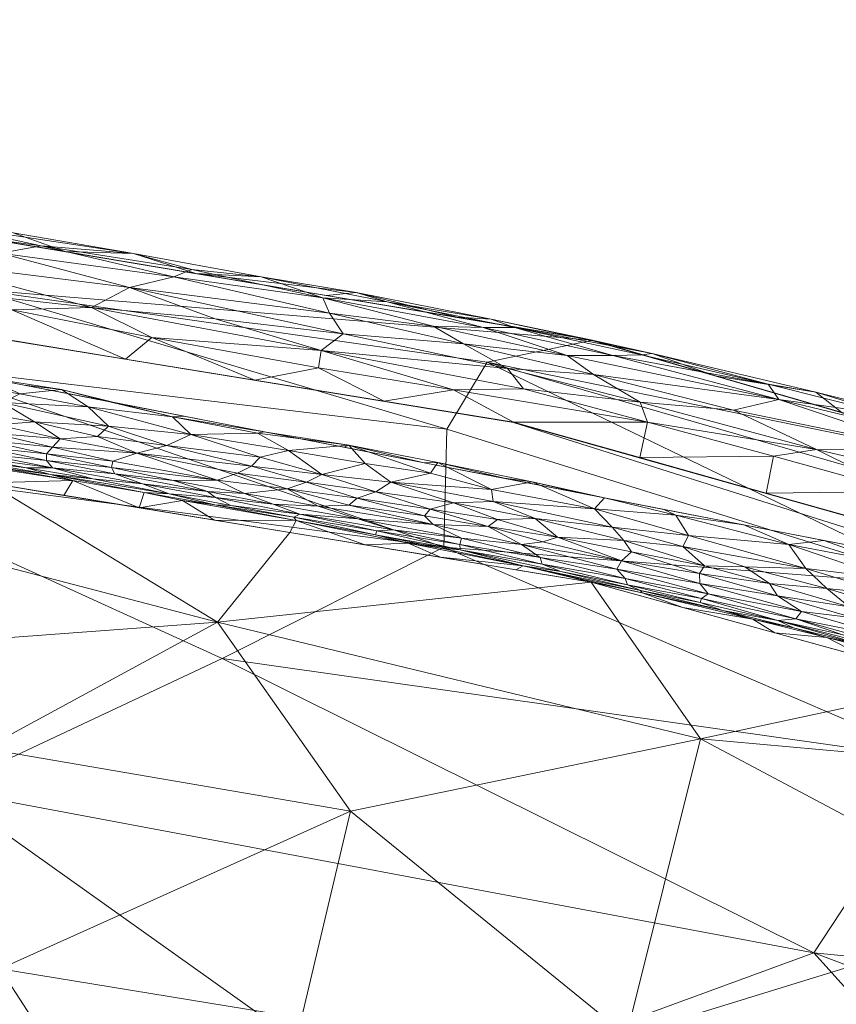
# Model space of a CAD drawing. Header units: millimetres. Extents: x -275 to 275, y 0 to 461.
# Tile 78 of 85: x 176 to 197, y 433 to 458. Entities that reach past the tile are written whole.
import ezdxf

# ---------------------------------------------------------------- set-up
doc = ezdxf.new("R2010")
doc.units = ezdxf.units.MM
doc.layers.add('A-GENM', color=13, linetype='Continuous')

# ---------------------------------------------------------------- blocks, each defined once
blk = doc.blocks.new('MODEL_CCAS1511-1000410R0 - MODEL_CCAS1511-1000410R0-465174-Preview')
at = {"layer": 'A-GENM', "lineweight": 9}
mesh = blk.add_polyface(dxfattribs=at)
corners = [(-272.167, 0), (-272.319, -150.975), (-272.479, -301.95), (-272.223, -329.002), (-270.726, -356.013), (-266.536, -382.739), (-256.83, -407.989), (-238.784, -428.131), (-214.858, -440.747), (-188.814, -448.06), (-162.114, -452.412), (-135.192, -455.069), (-108.188, -456.694), (-81.152, -457.659), (-54.105, -458.187), (-27.053, -458.42), (0, -458.452), (27.053, -458.42), (54.105, -458.187), (81.152, -457.659), (108.188, -456.694), (135.192, -455.069), (162.114, -452.412), (188.814, -448.059), (214.858, -440.746), (238.784, -428.131), (256.83, -407.989), (266.536, -382.739), (270.726, -356.013), (272.223, -329.002), (272.479, -301.95), (272.319, -150.975), (272.167, 0), (-271.479, -141.65), (-253.734, -118.36), (-222.049, -117.596), (-190.328, -117.596), (-158.607, -117.596), (-126.885, -117.596), (-95.164, -117.596), (-63.443, -117.596), (-31.721, -117.596), (0, -117.596), (15.006, -117.596), (30.013, -117.596), (45.019, -117.596), (60.026, -117.596), (75.032, -117.596), (90.039, -117.596), (105.045, -117.596), (120.051, -117.596), (135.058, -117.596), (150.064, -117.596), (165.071, -117.596), (180.077, -117.596), (195.083, -117.596), (210.09, -117.596), (225.096, -117.596), (240.103, -117.596), (255.062, -118.77), (267.363, -127.255), (271.479, -141.65), (271.5, -276.207), (270.746, -343.476), (267.133, -376.894), (262.881, -393.154), (255.834, -408.391), (245.398, -421.522), (232.048, -431.692), (216.932, -439.027), (200.945, -444.221), (167.942, -450.629), (134.487, -454.07), (67.276, -456.933), (0, -457.5), (-67.276, -456.933), (-134.485, -454.07), (-167.944, -450.629), (-200.946, -444.221), (-216.933, -439.027), (-232.048, -431.692), (-245.398, -421.522), (-255.835, -408.389), (-262.881, -393.152), (-267.133, -376.893), (-270.746, -343.476), (-271.5, -276.208), (0, -47.739), (12.205, -52.795), (17.261, -65), (12.205, -77.205), (0, -82.261), (-12.205, -77.205), (-17.261, -65), (-12.205, -52.795), (263.622, -390.318), (260.818, -397.614), (250.836, -414.68), (243.217, -423.183), (232.089, -431.661), (231.82, -431.802), (-231.823, -431.801), (-232.088, -431.662), (-243.217, -423.183), (-250.833, -414.683), (-260.819, -397.613), (-263.623, -390.318)]
mesh.append_faces([[corners[k] for k in face] for face in [(83, 105, 106), (98, 99, 25), (67, 97, 98), (80, 101, 102), (102, 103, 7), (68, 99, 100), (81, 103, 104), (65, 95, 96)]])
mesh.append_faces([[corners[k] for k in face] for face in [(8, 79, 101), (66, 26, 96), (69, 24, 100)]], dxfattribs={"vtx0": -1})
mesh.append_faces([[corners[k] for k in face] for face in [(0, 87, 32), (2, 86, 1), (4, 85, 3), (9, 78, 8), (14, 75, 13), (70, 24, 69)]], dxfattribs={"vtx0": -1, "vtx1": -1})
mesh.append_faces([[corners[k] for k in face] for face in [(94, 0, 38, 39)]], dxfattribs={"vtx0": -1, "vtx1": -1, "vtx3": -1})
mesh.append_faces([[corners[k] for k in face] for face in [(0, 35, 36), (33, 0, 1, 86), (92, 41, 42), (89, 48, 49, 88), (32, 58, 59), (62, 30, 31), (30, 62, 63), (90, 44, 45), (10, 76, 77), (75, 14, 15, 74), (28, 63, 64, 27), (23, 70, 71, 22), (70, 23, 24), (72, 21, 22, 71)]], dxfattribs={"vtx0": -1, "vtx2": -1})
mesh.append_faces([[corners[k] for k in face] for face in [(0, 36, 37, 38), (32, 52, 53, 54), (89, 46, 47, 48), (76, 10, 11, 12), (74, 15, 16, 17), (63, 28, 29, 30), (73, 18, 19, 20)]], dxfattribs={"vtx0": -1, "vtx3": -1})
mesh.append_faces([[corners[k] for k in face] for face in [(97, 26, 66)]], dxfattribs={"vtx1": -1})
mesh.append_faces([[corners[k] for k in face] for face in [(94, 87, 0), (87, 88, 32), (33, 34, 0), (34, 35, 0), (50, 51, 88, 49), (57, 58, 32, 56), (55, 56, 32, 54), (60, 61, 32), (59, 60, 32), (78, 79, 8)]], dxfattribs={"vtx1": -1, "vtx2": -1})
mesh.append_faces([[corners[k] for k in face] for face in [(51, 52, 32, 88)]], dxfattribs={"vtx1": -1, "vtx2": -1, "vtx3": -1})
mesh.append_faces([[corners[k] for k in face] for face in [(93, 94, 39, 40), (92, 93, 40, 41), (91, 92, 42, 43), (90, 91, 43, 44), (85, 86, 2, 3), (45, 46, 89, 90), (31, 32, 61, 62), (84, 85, 4, 5), (77, 78, 9, 10), (75, 76, 12, 13), (73, 74, 17, 18), (72, 73, 20, 21)]], dxfattribs={"vtx1": -1, "vtx3": -1})
mesh.append_faces([[corners[k] for k in face] for face in [(64, 95, 27), (5, 106, 84), (82, 105, 6), (6, 104, 82)]], dxfattribs={"vtx2": -1})
mesh = blk.add_polyface(dxfattribs=at)
corners = [(-219.282, -432.417, -11.773), (-216.616, -435.936, -2.482), (-211.393, -435.957, -11.101), (-214.45, -391.015, -55.986), (-200.292, -374.505, -70.786), (-216.741, -373.704, -63.562), (-221.796, -419.366, -29.72), (-219.858, -427.495, -20.553), (-213.746, -423.393, -29.989), (-181.179, -442.916, -14.117), (-193.635, -439.904, -14.841), (-190.814, -443.946, -2.495), (-227.819, -426.566, -14.649), (-227.84, -402.852, -40.688), (-225.715, -390.768, -49.945), (-200.297, -441.333, -2.493), (-203.588, -439.006, -9.941), (-209.781, -438.72, -2.491), (-204.248, -422.5, -35.521), (-200.517, -429.36, -29.031), (-192.359, -426.133, -35.845), (-226.738, -412.104, -33.753), (-217.383, -412.957, -38.682), (-209.275, -415.404, -40.409), (-202.894, -398.046, -56.482), (-201.932, -386.668, -63.853), (-194.309, -400.296, -57.816), (-202.819, -408.25, -49.078), (-211.008, -406.066, -47.469), (-191.125, -379.329, -71.591), (-217.219, -363.11, -67.401), (-226.186, -373.441, -58.102), (-191.727, -432.255, -28.581), (-184.61, -438.038, -22.424), (-202.048, -435.433, -19.142), (-212.23, -431.433, -19.777), (-183.851, -397.243, -62.737), (-193.1, -390.249, -64.762), (-188.038, -418.877, -44.476), (-194.262, -409.337, -51.044), (-181.008, -425.592, -39.47), (-189.688, -361.85, -80.28), (-223.452, -433.151, -2.473), (-177.786, -382.999, -73.117), (-180.742, -369.196, -79.746), (-207.92, -363.315, -72.192)]
mesh.append_faces([[corners[k] for k in face] for face in [(15, 16, 17), (11, 10, 15), (1, 0, 42)]], dxfattribs={"vtx0": -1, "vtx1": -1})
mesh.append_faces([[corners[k] for k in face] for face in [(0, 1, 2), (3, 4, 5), (6, 7, 8), (9, 10, 11), (12, 0, 7), (13, 3, 14), (18, 19, 20), (21, 6, 22), (23, 22, 8), (3, 24, 25), (6, 8, 22), (26, 24, 27), (3, 13, 28), (25, 29, 4), (5, 30, 31), (28, 27, 24), (5, 31, 14), (32, 10, 33), (34, 10, 32), (35, 8, 7), (26, 36, 37), (18, 38, 39), (27, 28, 23), (35, 34, 19), (19, 34, 32), (16, 10, 34), (20, 19, 32), (35, 19, 18), (40, 20, 32), (18, 20, 38), (29, 41, 4), (16, 2, 17), (10, 16, 15), (2, 34, 35), (34, 2, 16), (2, 35, 0), (7, 0, 35), (8, 35, 18), (6, 12, 7), (23, 8, 18), (39, 23, 18), (23, 28, 22), (23, 39, 27), (26, 27, 39), (36, 26, 39), (26, 37, 24), (25, 24, 37), (3, 28, 24), (29, 25, 37), (3, 25, 4), (43, 29, 37), (29, 44, 41), (28, 13, 22), (5, 14, 3), (4, 45, 5)]], dxfattribs={"vtx0": -1, "vtx1": -1, "vtx2": -1})
mesh.append_faces([[corners[k] for k in face] for face in [(1, 17, 2)]], dxfattribs={"vtx1": -1, "vtx2": -1})
mesh = blk.add_polyface(dxfattribs=at)
corners = [(-138.911, -443.186, -23.441), (-133.364, -436.807, -32.705), (-143.287, -438.716, -29.496), (-147.579, -445.923, -17.373), (-153.248, -442.084, -23.337), (-157.897, -446.876, -12.774), (-127.77, -449.592, -12.312), (-139.414, -448.559, -12.928), (-133.937, -451.343, -2.499), (-175.269, -446.504, -2.498), (-181.179, -442.916, -14.117), (-183.042, -445.225, -2.497), (-130.152, -441.805, -26.291), (-123.86, -434.736, -35.615), (-159.725, -449.062, -2.501), (-151.129, -449.822, -2.5), (-138.248, -430.521, -39.66), (-169.505, -445.965, -11.093), (-167.497, -447.783, -2.5), (-126.815, -424.745, -46.013), (-158.392, -432.904, -35.165), (-149.764, -434.953, -33.682), (-149.293, -424.963, -44.688), (-132.764, -420.96, -49.427), (-147.196, -448.974, -9.825), (-142.533, -450.583, -2.5), (-167.693, -441.917, -20.735), (-125.341, -452.103, -2.499), (-118.261, -438.062, -31.856), (-123.399, -444.046, -23.42), (-175.168, -439.657, -22.67), (-184.61, -438.038, -22.424), (-166.173, -431.303, -35.939), (-188.038, -418.877, -44.476), (-192.359, -426.133, -35.845), (-181.008, -425.592, -39.47), (-183.343, -432.695, -30.599), (-191.727, -432.255, -28.581), (-175.568, -433.967, -30.88), (-168.238, -422.186, -45.302), (-158.28, -424.479, -44.326), (-142.461, -426.279, -43.844), (-190.814, -443.946, -2.495), (-193.635, -439.904, -14.841)]
mesh.append_faces([[corners[k] for k in face] for face in [(9, 10, 11), (18, 17, 9), (25, 24, 15)]], dxfattribs={"vtx0": -1, "vtx1": -1})
mesh.append_faces([[corners[k] for k in face] for face in [(0, 1, 2), (3, 4, 5), (6, 7, 8), (1, 12, 13), (0, 3, 7), (3, 2, 4), (16, 2, 1), (5, 17, 18), (19, 1, 13), (20, 21, 22), (19, 16, 1), (16, 19, 23), (2, 16, 21), (4, 2, 21), (0, 2, 3), (20, 4, 21), (24, 25, 7), (4, 26, 5), (17, 10, 9), (24, 7, 3), (17, 5, 26), (12, 1, 0), (7, 6, 12), (7, 12, 0), (28, 13, 12), (28, 12, 29), (6, 29, 12), (15, 24, 5), (17, 26, 10), (30, 10, 26), (31, 10, 30), (32, 26, 20), (33, 34, 35), (31, 36, 37), (38, 32, 39), (38, 39, 35), (20, 22, 40), (41, 21, 16), (32, 20, 40), (4, 20, 26), (39, 32, 40), (32, 38, 30), (21, 41, 22), (23, 41, 16), (5, 24, 3), (32, 30, 26), (31, 30, 38), (31, 38, 36), (10, 31, 43), (38, 35, 36), (35, 37, 36)]], dxfattribs={"vtx0": -1, "vtx1": -1, "vtx2": -1})
mesh.append_faces([[corners[k] for k in face] for face in [(7, 25, 8), (10, 42, 11)]], dxfattribs={"vtx0": -1, "vtx2": -1})
mesh.append_faces([[corners[k] for k in face] for face in [(14, 15, 5), (8, 27, 6), (18, 14, 5)]], dxfattribs={"vtx1": -1, "vtx2": -1})
mesh = blk.add_polyface(dxfattribs=at)
corners = [(-147.802, -455.19, -21.41), (-144.549, -451.735, -41.921), (-119.493, -456.049, -32.087), (-173.132, -429.955, -84.886), (-174.103, -438.597, -66.403), (-185.655, -430.383, -77.219), (-136.651, -457.466, -2.515), (-163.87, -454.713, -2.567), (-174.964, -451.491, -20.383), (-132.714, -446.099, -64.29), (-149.102, -443.868, -64.853), (-136.008, -441.219, -75.363), (-144.397, -435.22, -85.665), (-187.091, -447.894, -26.732), (-200.119, -443.831, -29.131), (-187.018, -444.849, -39.551), (-188.135, -449.621, -14.801), (-203.973, -446.382, -2.706), (-209.02, -443.601, -16.077), (-199.829, -439.346, -45.099), (-213.586, -432.706, -48.096), (-196.558, -434.38, -60.994), (-212.882, -438.079, -33.357), (-190.85, -450.187, -2.651), (-173.5, -449.509, -32.777), (-158.977, -433.36, -84.466), (-140.018, -429.887, -96.716), (-143.899, -448.365, -54.096), (-170.128, -447.068, -44.964), (-126.148, -451.649, -49.209), (-181.301, -441.977, -53.223), (-155.681, -425.946, -98.941), (-121.634, -457.944, -16.193), (-203.924, -426.214, -71.873), (-178.919, -423.172, -93.891), (-209.141, -429.638, -60.127), (-128.675, -436.072, -87.888), (-217.096, -442.576, -2.762), (-219.413, -424.825, -58.914)]
mesh.append_faces([[corners[k] for k in face] for face in [(0, 1, 2), (3, 4, 5), (7, 8, 0), (9, 10, 11), (12, 11, 10), (13, 14, 15), (16, 17, 18), (19, 15, 14), (19, 20, 21), (14, 18, 22), (8, 24, 0), (25, 26, 12), (13, 8, 16), (24, 1, 0), (27, 28, 10), (27, 29, 1), (30, 28, 15), (26, 25, 31), (0, 32, 6), (4, 25, 10), (28, 4, 10), (33, 5, 21), (3, 5, 34), (21, 5, 4), (21, 20, 35), (31, 25, 3), (26, 36, 12), (11, 12, 36), (10, 25, 12), (27, 10, 9), (28, 27, 1), (13, 16, 14), (19, 14, 22), (4, 28, 30), (19, 22, 20), (19, 21, 30), (13, 24, 8), (19, 30, 15), (21, 4, 30), (24, 15, 28), (16, 18, 14), (15, 24, 13), (1, 24, 28), (8, 23, 16), (38, 33, 35), (21, 35, 33), (31, 3, 34), (4, 3, 25)]], dxfattribs={"vtx0": -1, "vtx1": -1, "vtx2": -1})
mesh.append_faces([[corners[k] for k in face] for face in [(8, 7, 23), (18, 17, 37), (16, 23, 17)]], dxfattribs={"vtx0": -1, "vtx2": -1})
mesh.append_faces([[corners[k] for k in face] for face in [(6, 7, 0)]], dxfattribs={"vtx1": -1, "vtx2": -1})
mesh = blk.add_polyface(dxfattribs=at)
corners = [(-199.555, -442.756, -0.367), (-198.925, -443.183, -0.225), (-197.475, -443.309, -0.359), (-193.835, -443.644, -0.911), (-196.096, -443.002, -1.078), (-196.241, -443.184, -0.744), (-196.898, -443.781, -0.19), (-194.782, -444.337, -0.175), (-196.356, -444.293, -0.071), (-198.487, -444.036, -0.02), (-195.918, -444.915, 0.003), (-196.893, -442.518, -2.161), (-196.038, -442.767, -1.87), (-194.986, -442.99, -2.159), (-199.043, -442.172, -1.244), (-198.607, -442.499, -0.857), (-199.463, -441.857, -2.09), (-197.852, -442.318, -1.815), (-199.862, -441.807, -1.717), (-198.555, -442.203, -1.522), (-193.664, -443.519, -1.223), (-195.636, -442.957, -1.469), (-197.286, -442.592, -1.331), (-195.627, -443.596, -0.483), (-197.59, -443.028, -0.552), (-199.912, -442.421, -0.552), (-193.625, -443.911, -0.634), (-195.414, -443.907, -0.306), (-193.739, -444.366, -0.273), (-193.609, -444.169, -0.413), (-198.645, -443.602, -0.099), (-198.507, -444.427, 0.01), (-200.536, -443.813, 0.008), (-193.328, -445.148, -0.044), (-196.821, -445.022), (-194.218, -443.21, -1.861), (-194.758, -445.422), (-193.184, -444.861, -0.122), (-198.883, -444.621), (-200.029, -442.047, -0.972), (-197.926, -441.986, -2.494), (-195.556, -442.639, -2.494)]
mesh.append_faces([[corners[k] for k in face] for face in [(36, 10, 34), (34, 31, 38), (40, 11, 41)]], dxfattribs={"vtx0": -1, "vtx1": -1})
mesh.append_faces([[corners[k] for k in face] for face in [(0, 1, 2), (3, 4, 5), (6, 2, 1), (7, 6, 8), (9, 10, 8), (11, 12, 13), (14, 15, 4), (15, 5, 4), (11, 16, 17), (18, 17, 16), (17, 18, 19), (20, 21, 4), (22, 21, 19), (2, 23, 24), (24, 15, 25), (26, 5, 23), (27, 7, 28), (27, 29, 23), (7, 27, 6), (2, 27, 23), (27, 2, 6), (24, 23, 5), (2, 24, 0), (1, 30, 6), (6, 30, 8), (31, 9, 32), (33, 8, 10), (8, 30, 9), (15, 24, 5), (0, 24, 25), (34, 10, 31), (12, 21, 35), (21, 17, 19), (8, 37, 7), (10, 9, 31), (15, 14, 39), (19, 14, 22), (14, 4, 22), (4, 21, 22), (16, 11, 40), (12, 11, 17), (21, 12, 17), (12, 35, 13), (11, 13, 41)]], dxfattribs={"vtx0": -1, "vtx1": -1, "vtx2": -1})
mesh = blk.add_polyface(dxfattribs=at)
corners = [(-190.814, -443.946, -2.495), (-192.13, -443.667, -2.091), (-189.068, -444.366, -1.89), (-193.739, -444.366, -0.273), (-193.609, -444.169, -0.413), (-195.414, -443.907, -0.306), (-193.185, -443.292, -2.495), (-194.986, -442.99, -2.159), (-191.691, -444.039, -1.081), (-193.664, -443.519, -1.223), (-193.835, -443.644, -0.911), (-189.023, -444.92, -0.652), (-191.478, -444.279, -0.777), (-191.6, -444.493, -0.52), (-193.006, -445.674, 0.006), (-191.161, -446.12, 0.007), (-190.902, -445.834, -0.022), (-191.665, -445.02, -0.19), (-193.184, -444.861, -0.122), (-191.359, -445.363, -0.097), (-193.328, -445.148, -0.044), (-193.625, -443.911, -0.634), (-195.627, -443.596, -0.483), (-191.757, -443.879, -1.436), (-189.556, -444.41, -1.305), (-193.634, -443.418, -1.536), (-195.636, -442.957, -1.469), (-192.087, -443.726, -1.744), (-196.241, -443.184, -0.744), (-191.862, -444.724, -0.313), (-189.954, -445.105, -0.337), (-196.356, -444.293, -0.071), (-195.918, -444.915, 0.003), (-194.758, -445.422), (-189.504, -444.582, -0.967), (-190.036, -444.216, -1.593), (-196.096, -443.002, -1.078), (-194.218, -443.21, -1.861), (-189.295, -446.534, 0.007), (-192.695, -445.823), (-190.633, -446.223), (-189.376, -445.584, -0.165), (-195.556, -442.639, -2.494), (-194.782, -444.337, -0.175)]
mesh.append_faces([[corners[k] for k in face] for face in [(0, 1, 2), (3, 4, 5), (6, 7, 1), (8, 9, 10), (11, 12, 13), (14, 15, 16), (17, 18, 19), (18, 20, 19), (21, 22, 4), (12, 21, 13), (23, 8, 24), (25, 26, 9), (2, 1, 27), (10, 21, 12), (8, 10, 12), (28, 21, 10), (13, 4, 29), (13, 29, 30), (16, 19, 20), (21, 4, 13), (18, 31, 20), (32, 33, 14), (34, 8, 12), (9, 8, 23), (35, 23, 24), (25, 9, 23), (36, 10, 9), (27, 25, 23), (26, 25, 37), (15, 38, 16), (14, 16, 20), (32, 14, 20), (3, 18, 17), (41, 17, 19), (17, 29, 3), (17, 30, 29), (7, 37, 1), (37, 25, 27), (27, 23, 35), (37, 27, 1), (3, 43, 18), (29, 4, 3), (27, 35, 2), (39, 15, 14)]], dxfattribs={"vtx0": -1, "vtx1": -1, "vtx2": -1})
mesh.append_faces([[corners[k] for k in face] for face in [(15, 39, 40), (7, 6, 42)]], dxfattribs={"vtx0": -1, "vtx2": -1})
mesh.append_faces([[corners[k] for k in face] for face in [(0, 6, 1), (33, 39, 14)]], dxfattribs={"vtx1": -1, "vtx2": -1})
mesh = blk.add_polyface(dxfattribs=at)
corners = [(-187.433, -444.918, -1.157), (-187.435, -444.782, -1.536), (-189.556, -444.41, -1.305), (-185.291, -445.267, -1.363), (-185.707, -445.291, -1.106), (-184.802, -445.578, -0.911), (-187.473, -445.08, -0.857), (-186.746, -445.428, -0.613), (-188.251, -446.338, -0.032), (-188.29, -446.026, -0.096), (-190.902, -445.834, -0.022), (-191.691, -444.039, -1.081), (-189.504, -444.582, -0.967), (-186.102, -444.954, -2.116), (-189.068, -444.366, -1.89), (-186.95, -444.818, -1.826), (-188.161, -445.383, -0.405), (-189.57, -444.982, -0.483), (-189.954, -445.105, -0.337), (-191.665, -445.02, -0.19), (-189.376, -445.584, -0.165), (-186.523, -445.652, -0.454), (-186.666, -445.829, -0.315), (-189.023, -444.92, -0.652), (-188.401, -445.563, -0.265), (-187.27, -445.987, -0.179), (-185.263, -446.272, -0.229), (-191.478, -444.279, -0.777), (-190.036, -444.216, -1.593), (-185.251, -445.169, -1.766), (-189.295, -446.534, 0.007), (-188.57, -446.624), (-186.865, -447.031, 0.007), (-191.359, -445.363, -0.097), (-190.633, -446.223), (-186.677, -446.755, -0.018), (-185.649, -446.527, -0.106), (-191.6, -444.493, -0.52), (-186.928, -444.585, -2.496), (-188.871, -444.265, -2.496), (-190.814, -443.946, -2.495), (-186.508, -447.024), (-191.161, -446.12, 0.007)]
mesh.append_faces([[corners[k] for k in face] for face in [(0, 1, 2), (3, 0, 4), (5, 6, 7), (8, 9, 10), (11, 12, 2), (13, 14, 15), (16, 17, 18), (19, 20, 18), (21, 16, 22), (23, 6, 12), (24, 25, 22), (22, 25, 26), (23, 12, 27), (12, 0, 2), (0, 3, 1), (28, 1, 14), (12, 6, 0), (7, 6, 23), (16, 7, 23), (29, 15, 1), (30, 31, 32), (30, 32, 8), (10, 30, 8), (9, 33, 10), (20, 24, 18), (7, 16, 21), (24, 22, 16), (20, 9, 25), (8, 35, 36), (36, 25, 9), (18, 24, 16), (25, 24, 20), (16, 23, 17), (23, 37, 17), (37, 18, 17), (33, 9, 20), (36, 9, 8), (14, 1, 15), (38, 14, 13), (1, 28, 2), (6, 4, 0), (8, 32, 35), (34, 30, 42)]], dxfattribs={"vtx0": -1, "vtx1": -1, "vtx2": -1})
mesh.append_faces([[corners[k] for k in face] for face in [(14, 38, 39), (32, 31, 41)]], dxfattribs={"vtx0": -1, "vtx2": -1})
mesh.append_faces([[corners[k] for k in face] for face in [(34, 31, 30), (39, 40, 14)]], dxfattribs={"vtx1": -1, "vtx2": -1})
mesh = blk.add_polyface(dxfattribs=at)
corners = [(-184.566, -447.48, 0.006), (-186.677, -446.755, -0.018), (-186.865, -447.031, 0.007), (-182.979, -446.349, -0.448), (-184.783, -446.114, -0.37), (-183.474, -446.52, -0.277), (-185.251, -445.169, -1.766), (-183.146, -445.617, -1.576), (-183.207, -445.533, -1.967), (-186.666, -445.829, -0.315), (-185.263, -446.272, -0.229), (-184.987, -447.001, -0.031), (-184.985, -444.905, -2.496), (-186.102, -444.954, -2.116), (-185.291, -445.267, -1.363), (-187.435, -444.782, -1.536), (-181.698, -446.753, -0.333), (-187.27, -445.987, -0.179), (-185.649, -446.527, -0.106), (-186.95, -444.818, -1.826), (-181.108, -445.941, -1.831), (-182.612, -445.953, -0.982), (-183.778, -445.906, -0.731), (-181.88, -446.235, -0.764), (-183.302, -445.701, -1.231), (-185.707, -445.291, -1.106), (-187.473, -445.08, -0.857), (-184.802, -445.578, -0.911), (-186.746, -445.428, -0.613), (-184.567, -445.932, -0.544), (-183.042, -445.225, -2.497), (-186.928, -444.585, -2.496), (-181.099, -445.544, -2.497), (-183.014, -447.34, -0.037), (-182.277, -447.171, -0.106), (-183.874, -446.723, -0.154), (-182.06, -446.934, -0.205), (-186.508, -447.024), (-184.445, -447.425), (-186.523, -445.652, -0.454), (-182.382, -447.825), (-182.215, -447.79, -0.002), (-181.522, -445.922, -1.56)]
mesh.append_faces([[corners[k] for k in face] for face in [(30, 8, 32), (40, 0, 38)]], dxfattribs={"vtx0": -1, "vtx1": -1})
mesh.append_faces([[corners[k] for k in face] for face in [(0, 1, 2), (3, 4, 5), (6, 7, 8), (4, 9, 10), (11, 1, 0), (8, 12, 13), (6, 14, 7), (6, 15, 14), (6, 8, 13), (16, 3, 5), (10, 17, 18), (19, 6, 13), (7, 20, 8), (21, 22, 23), (24, 7, 14), (25, 26, 27), (28, 29, 22), (25, 24, 14), (24, 27, 21), (22, 21, 27), (33, 34, 35), (36, 35, 34), (0, 2, 37), (23, 22, 3), (4, 3, 29), (4, 10, 5), (4, 29, 39), (11, 33, 35), (18, 11, 35), (36, 16, 5), (35, 5, 10), (5, 35, 36), (10, 18, 35), (0, 40, 41), (4, 39, 9), (29, 28, 39), (0, 33, 11), (33, 0, 41), (24, 25, 27), (28, 22, 27), (3, 22, 29), (42, 7, 24), (18, 1, 11)]], dxfattribs={"vtx0": -1, "vtx1": -1, "vtx2": -1})
mesh.append_faces([[corners[k] for k in face] for face in [(8, 30, 12)]], dxfattribs={"vtx0": -1, "vtx2": -1})
mesh.append_faces([[corners[k] for k in face] for face in [(12, 31, 13), (37, 38, 0)]], dxfattribs={"vtx1": -1, "vtx2": -1})
mesh = blk.add_polyface(dxfattribs=at)
corners = [(-189.075, -448.932, -0.167), (-192.078, -448.586, -0.304), (-188.663, -449.455, -0.382), (-201.211, -447.325, -1.205), (-195.662, -448.653, -1.091), (-199.584, -447.336, -0.698), (-201.178, -446.298, -0.274), (-198.812, -446.283, -0.055), (-202.186, -445.301, -0.039), (-196.614, -448.848, -2.161), (-200.642, -447.84, -2.264), (-197.291, -448.316, -2.678), (-198.603, -448.243, -1.697), (-191.381, -449.788, -1.347), (-192.114, -449.806, -1.774), (-188.843, -450.513, -1.793), (-195.328, -446.242), (-198.584, -445.329), (-194.487, -448.377, -0.52), (-195.522, -447.198, -0.077), (-192.072, -447.156), (-196.628, -447.363, -0.225), (-192.274, -448.074, -0.111), (-188.816, -448.069), (-187.527, -450.088, -0.684), (-190.882, -449.305, -0.613), (-190.199, -449.791, -0.963), (-195.382, -449.052, -1.757), (-192.39, -449.842, -2.249), (-188.236, -450.726, -2.224), (-194.009, -449.265, -2.664), (-188.029, -450.513, -1.382), (-190.727, -450.214, -2.65), (-187.265, -448.909, -0.053), (-200.572, -447.366, -2.692)]
mesh.append_faces([[corners[k] for k in face] for face in [(16, 19, 20)]], dxfattribs={"vtx0": -1, "vtx1": -1})
mesh.append_faces([[corners[k] for k in face] for face in [(0, 1, 2), (3, 4, 5), (6, 7, 8), (9, 10, 11), (10, 9, 12), (13, 14, 15), (4, 18, 5), (6, 21, 7), (24, 25, 26), (4, 26, 25), (21, 1, 22), (21, 5, 18), (12, 27, 4), (28, 29, 15), (28, 9, 30), (13, 31, 26), (4, 3, 12), (27, 12, 9), (29, 28, 32), (28, 14, 27), (0, 33, 22), (28, 15, 14), (26, 4, 13), (27, 13, 4), (7, 17, 8), (5, 21, 6), (1, 21, 18), (19, 21, 22), (28, 27, 9), (27, 14, 13), (19, 7, 21), (25, 1, 18), (1, 25, 2), (4, 25, 18), (1, 0, 22), (20, 19, 22), (16, 7, 19)]], dxfattribs={"vtx0": -1, "vtx1": -1, "vtx2": -1})
mesh.append_faces([[corners[k] for k in face] for face in [(7, 16, 17), (22, 23, 20), (9, 11, 30)]], dxfattribs={"vtx0": -1, "vtx2": -1})
mesh.append_faces([[corners[k] for k in face] for face in [(30, 32, 28), (34, 11, 10)]], dxfattribs={"vtx1": -1, "vtx2": -1})
mesh = blk.add_polyface(dxfattribs=at)
corners = [(-178.529, -446.735, -0.898), (-180.043, -446.569, -0.76), (-178.446, -446.898, -0.698), (-182.612, -445.953, -0.982), (-180.918, -446.284, -0.947), (-181.124, -446.127, -1.176), (-183.302, -445.701, -1.231), (-179.287, -446.256, -1.892), (-179.156, -445.864, -2.497), (-180.281, -446.053, -2.164), (-179.876, -447.471, -0.149), (-182.277, -447.171, -0.106), (-180.489, -447.754, -0.046), (-179.244, -446.484, -1.127), (-177.961, -446.614, -1.35), (-179.933, -446.221, -1.514), (-177.45, -446.57, -1.907), (-176.871, -446.723, -1.605), (-183.207, -445.533, -1.967), (-181.108, -445.941, -1.831), (-182.06, -446.934, -0.205), (-179.099, -447.273, -0.3), (-181.168, -446.579, -0.534), (-178.484, -447.066, -0.522), (-181.522, -445.922, -1.56), (-182.979, -446.349, -0.448), (-181.698, -446.753, -0.333), (-181.099, -445.544, -2.497), (-178.369, -447.967, -0.08), (-182.382, -447.825), (-180.019, -448.206, -0.001), (-182.215, -447.79, -0.002), (-180.32, -448.226), (-178.257, -448.626), (-181.88, -446.235, -0.764), (-177.84, -448.467, -0.01), (-178.081, -447.705, -0.178), (-183.014, -447.34, -0.037), (-177.156, -448.91, 0.008), (-183.146, -445.617, -1.576)]
mesh.append_faces([[corners[k] for k in face] for face in [(32, 30, 29)]], dxfattribs={"vtx0": -1, "vtx1": -1})
mesh.append_faces([[corners[k] for k in face] for face in [(0, 1, 2), (3, 4, 5), (5, 6, 3), (7, 8, 9), (10, 11, 12), (13, 14, 15), (8, 7, 16), (14, 17, 15), (9, 18, 19), (20, 10, 21), (22, 23, 2), (6, 5, 24), (24, 5, 15), (22, 25, 26), (4, 1, 0), (7, 15, 17), (18, 9, 27), (7, 9, 19), (7, 19, 15), (24, 15, 19), (13, 15, 5), (28, 10, 12), (29, 30, 31), (3, 34, 4), (12, 30, 35), (1, 4, 34), (13, 4, 0), (22, 1, 34), (1, 22, 2), (22, 26, 21), (23, 22, 21), (21, 26, 20), (36, 21, 10), (34, 25, 22), (20, 11, 10), (37, 12, 11), (30, 12, 31), (12, 35, 28), (33, 38, 30), (30, 38, 35), (4, 13, 5), (19, 39, 24), (12, 37, 31), (28, 36, 10)]], dxfattribs={"vtx0": -1, "vtx1": -1, "vtx2": -1})
mesh.append_faces([[corners[k] for k in face] for face in [(9, 8, 27), (30, 32, 33)]], dxfattribs={"vtx0": -1, "vtx2": -1})
mesh = blk.add_polyface(dxfattribs=at)
corners = [(-179.099, -447.273, -0.3), (-176.927, -447.429, -0.44), (-178.484, -447.066, -0.522), (-175.361, -447.79, -0.366), (-177.124, -447.642, -0.281), (-175.492, -448.004, -0.234), (-175.222, -449.218, 0.007), (-176.085, -448.805, -0.006), (-177.156, -448.91, 0.008), (-176.768, -447.081, -0.827), (-176.77, -447.255, -0.617), (-175.118, -447.423, -0.731), (-176.922, -446.896, -1.095), (-178.529, -446.735, -0.898), (-178.446, -446.898, -0.698), (-174.578, -447.109, -1.553), (-176.871, -446.723, -1.605), (-176.244, -446.897, -1.361), (-177.45, -446.57, -1.907), (-175.515, -446.899, -1.845), (-174.454, -447.034, -2.162), (-175.269, -446.504, -2.498), (-177.213, -446.184, -2.498), (-175.116, -447.612, -0.534), (-175.057, -447.267, -0.971), (-177.961, -446.614, -1.35), (-179.244, -446.484, -1.127), (-174.782, -447.178, -1.243), (-173.34, -448.106, -0.368), (-176.456, -448.079, -0.14), (-174.083, -448.487, -0.132), (-175.625, -448.576, -0.047), (-178.369, -447.967, -0.08), (-177.84, -448.467, -0.01), (-179.287, -446.256, -1.892), (-178.081, -447.705, -0.178), (-176.195, -449.027), (-178.257, -448.626), (-173.919, -449.141, -0.008), (-174.132, -449.427), (-179.156, -445.864, -2.497)]
mesh.append_faces([[corners[k] for k in face] for face in [(36, 8, 37)]], dxfattribs={"vtx0": -1, "vtx1": -1})
mesh.append_faces([[corners[k] for k in face] for face in [(0, 1, 2), (3, 4, 5), (6, 7, 8), (9, 10, 11), (9, 12, 13), (14, 9, 13), (15, 16, 17), (18, 19, 20), (10, 23, 11), (3, 23, 1), (10, 14, 2), (14, 10, 9), (1, 10, 2), (10, 1, 23), (11, 24, 9), (12, 25, 26), (24, 12, 9), (17, 12, 27), (12, 24, 27), (28, 23, 3), (1, 0, 4), (1, 4, 3), (5, 4, 29), (30, 5, 29), (30, 29, 31), (32, 31, 29), (7, 33, 8), (18, 20, 21), (16, 19, 18), (15, 19, 16), (16, 18, 34), (16, 25, 17), (12, 17, 25), (15, 17, 27), (4, 35, 29), (32, 29, 35), (31, 32, 33), (6, 8, 36), (7, 38, 31), (38, 7, 6), (33, 7, 31), (12, 26, 13), (28, 3, 5), (0, 35, 4)]], dxfattribs={"vtx0": -1, "vtx1": -1, "vtx2": -1})
mesh.append_faces([[corners[k] for k in face] for face in [(18, 21, 22), (6, 36, 39)]], dxfattribs={"vtx0": -1, "vtx2": -1})
mesh.append_faces([[corners[k] for k in face] for face in [(22, 40, 18)]], dxfattribs={"vtx1": -1, "vtx2": -1})
mesh = blk.add_polyface(dxfattribs=at)
corners = [(-190.882, -449.305, -0.613), (-187.527, -450.088, -0.684), (-188.663, -449.455, -0.382), (-183.858, -449.924, -0.15), (-187.265, -448.909, -0.053), (-189.075, -448.932, -0.167), (-192.274, -448.074, -0.111), (-188.816, -448.069), (-179.488, -450.259, -0.033), (-182.14, -449.156), (-183.784, -449.476, -0.032), (-186.743, -450.545, -1.017), (-183.899, -451.276, -1.296), (-184.07, -450.886, -0.806), (-184.424, -450.351, -0.416), (-185.56, -451.173, -1.802), (-188.029, -450.513, -1.382), (-182.304, -451.816, -1.914), (-179.012, -452.418, -2.012), (-180.515, -452.01, -1.538), (-181.122, -450.737, -0.285), (-177.933, -451.033, -0.17), (-185.478, -448.612), (-180.053, -451.822, -1.058), (-188.236, -450.726, -2.224), (-187.358, -450.778, -2.64), (-184.754, -451.414, -2.22), (-180.619, -451.906, -2.619), (-178.913, -451.547, -0.56), (-191.381, -449.788, -1.347), (-188.843, -450.513, -1.793), (-183.989, -451.342, -2.629), (-190.727, -450.214, -2.65), (-190.199, -449.791, -0.963), (-178.803, -449.699)]
mesh.append_faces([[corners[k] for k in face] for face in [(22, 10, 9)]], dxfattribs={"vtx0": -1, "vtx1": -1})
mesh.append_faces([[corners[k] for k in face] for face in [(0, 1, 2), (3, 4, 5), (6, 4, 7), (8, 9, 10), (11, 12, 13), (14, 3, 2), (15, 12, 16), (17, 18, 19), (3, 8, 10), (20, 21, 3), (20, 3, 14), (22, 4, 10), (19, 23, 12), (24, 25, 26), (17, 27, 18), (23, 28, 13), (12, 23, 13), (13, 1, 11), (17, 19, 12), (16, 29, 30), (17, 12, 15), (30, 15, 16), (4, 3, 10), (15, 26, 17), (24, 26, 15), (8, 3, 21), (1, 14, 2), (28, 14, 13), (14, 28, 20), (11, 33, 16), (14, 1, 13), (33, 11, 1), (12, 11, 16), (17, 26, 27), (24, 15, 30), (3, 5, 2)]], dxfattribs={"vtx0": -1, "vtx1": -1, "vtx2": -1})
mesh.append_faces([[corners[k] for k in face] for face in [(24, 32, 25)]], dxfattribs={"vtx0": -1, "vtx2": -1})
mesh.append_faces([[corners[k] for k in face] for face in [(25, 31, 26), (22, 7, 4), (31, 27, 26), (34, 9, 8)]], dxfattribs={"vtx1": -1, "vtx2": -1})
mesh = blk.add_polyface(dxfattribs=at)
corners = [(-170.515, -453.067, -0.733), (-169.191, -452.804, -0.378), (-173.47, -452.222, -0.41), (-176.628, -452.621, -1.432), (-180.053, -451.822, -1.058), (-180.515, -452.01, -1.538), (-177.933, -451.033, -0.17), (-172.312, -451.65, -0.081), (-178.913, -451.547, -0.56), (-174.208, -453.143, -1.779), (-172.059, -453.233, -1.239), (-172.651, -453.471, -2.202), (-175.909, -452.955, -2.145), (-175.579, -452.434, -0.885), (-172.127, -450.786), (-175.877, -450.967, -0.052), (-166.836, -452.425, -0.078), (-179.488, -450.259, -0.033), (-168.838, -454.027, -2.193), (-170.511, -453.598, -2.587), (-164.536, -454.421, -1.51), (-167.356, -453.826, -1.112), (-170.499, -453.707, -1.797), (-179.012, -452.418, -2.012), (-167.142, -454.162, -2.577), (-173.881, -453.034, -2.598), (-166.736, -453.48, -0.624), (-177.25, -452.47, -2.608), (-178.803, -449.699), (-168.79, -451.33), (-181.122, -450.737, -0.285), (-175.465, -450.243), (-165.452, -451.873), (-180.619, -451.906, -2.619)]
mesh.append_faces([[corners[k] for k in face] for face in [(25, 12, 27), (31, 15, 14), (28, 15, 31)]], dxfattribs={"vtx0": -1, "vtx1": -1})
mesh.append_faces([[corners[k] for k in face] for face in [(0, 1, 2), (3, 4, 5), (6, 2, 7), (6, 8, 2), (9, 10, 3), (11, 9, 12), (3, 10, 13), (7, 2, 1), (14, 15, 7), (1, 16, 7), (6, 15, 17), (13, 4, 3), (18, 11, 19), (20, 21, 22), (22, 10, 9), (12, 9, 23), (18, 20, 22), (11, 18, 22), (9, 11, 22), (12, 25, 11), (10, 22, 21), (9, 3, 23), (21, 0, 10), (2, 13, 0), (13, 2, 8), (0, 13, 10), (8, 4, 13), (23, 3, 5), (26, 1, 0), (21, 26, 0), (23, 27, 12), (15, 6, 7), (15, 28, 17), (8, 6, 30), (29, 7, 16)]], dxfattribs={"vtx0": -1, "vtx1": -1, "vtx2": -1})
mesh.append_faces([[corners[k] for k in face] for face in [(7, 29, 14)]], dxfattribs={"vtx0": -1, "vtx2": -1})
mesh.append_faces([[corners[k] for k in face] for face in [(19, 24, 18), (25, 19, 11), (32, 29, 16), (33, 27, 23)]], dxfattribs={"vtx1": -1, "vtx2": -1})

msp = doc.modelspace()

# ---------------------------------------------------------------- block references
at = {"layer": 'A-GENM', "lineweight": 9, "rotation": 180}
msp.add_blockref('MODEL_CCAS1511-1000410R0 - MODEL_CCAS1511-1000410R0-465174-Preview', (0, 0, 850), dxfattribs=at)

doc.saveas('drawing.dxf')
